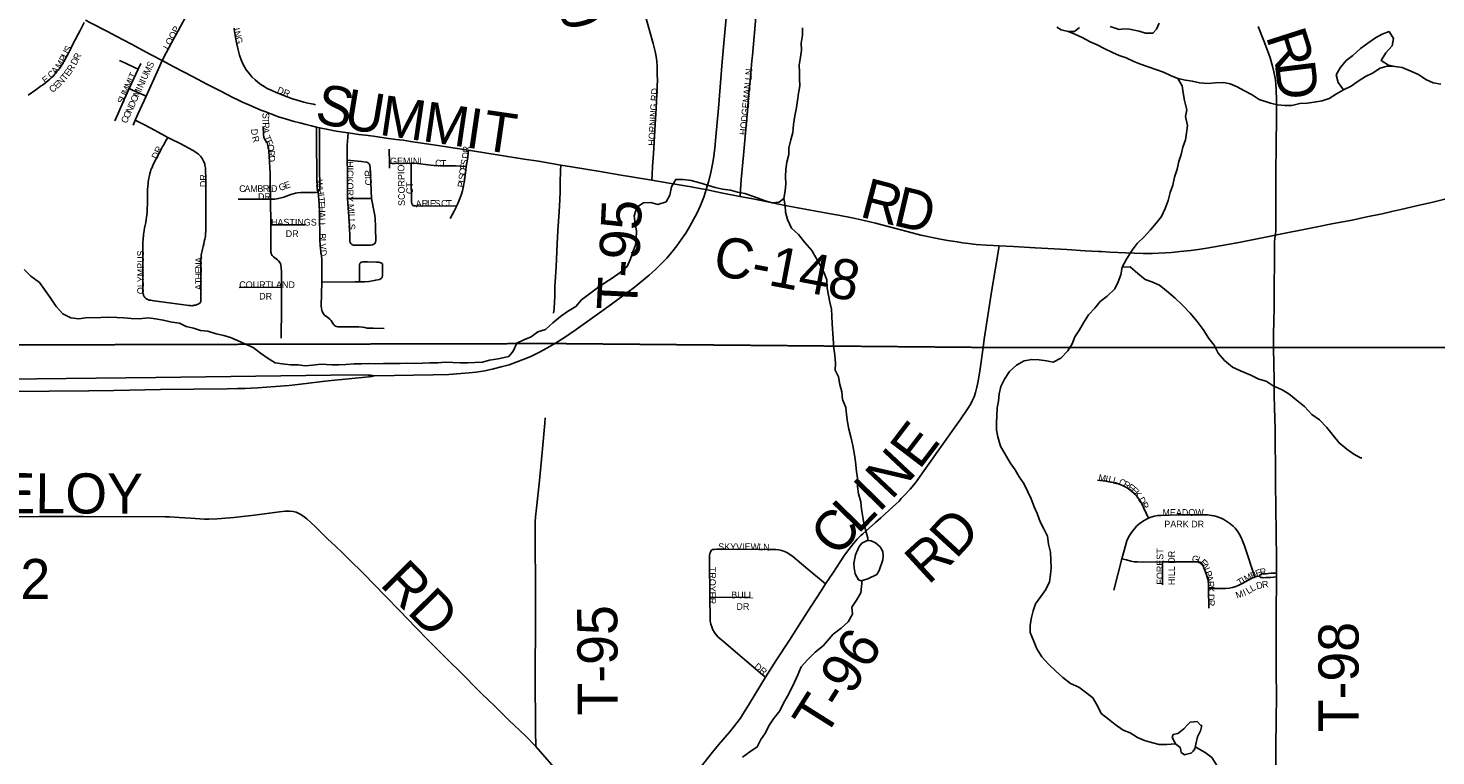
# Model space of a CAD drawing. Header units: feet. Extents: x 2113747 to 2516209, y 960708 to 1356798.
# Tile 73 of 206: x 2288369 to 2298881, y 1141125 to 1146563. Entities that reach past the tile are written whole.
import ezdxf

# ---------------------------------------------------------------- set-up
doc = ezdxf.new("R2010")
doc.units = ezdxf.units.FT
doc.header["$LTSCALE"] = 50
doc.header["$MEASUREMENT"] = 0
doc.linetypes.add('OhDOT_USTN3', pattern=[0.22, 0.165, -0.055])
for name, color, linetype in [('0_Xref', 7, 'Continuous'), ('GM_X_City_Street', 251, 'Continuous'), ('GM_X_City_Street_Text', 251, 'Continuous'), ('GM_X_County_Road', 3, 'Continuous'), ('GM_X_County_Road_Text', 3, 'Continuous'), ('GM_X_Minor_Lake', 5, 'Continuous'), ('GM_X_Minor_River', 5, 'Continuous'), ('GM_X_State_Route', 1, 'Continuous'), ('GM_X_Township', 251, 'OhDOT_USTN3'), ('GM_X_Township_Road', 4, 'Continuous'), ('GM_X_Township_Road_Text', 4, 'Continuous'), ('GM_X_Township_Subdivision', 4, 'Continuous'), ('GM_X_Township_Subdivision_Text', 4, 'Continuous')]:
    doc.layers.add(name, color=color, linetype=linetype)
doc.styles.add('Styledgn030', font='dgn030.shx')

# ---------------------------------------------------------------- blocks, each defined once
blk = doc.blocks.new('POR')
at = {"layer": 'GM_X_City_Street', "flags": 128}
for points in [[(2289906, 1146563), (2289912, 1146523), (2289918, 1146493), (2289928, 1146444), (2289937, 1146402), (2289948, 1146361), (2289960, 1146327), (2289973, 1146296), (2289985, 1146275), (2289998, 1146252), (2290011, 1146234), (2290030, 1146211), (2290042, 1146197), (2290064, 1146176), (2290084, 1146159), (2290107, 1146142), (2290130, 1146127), (2290154, 1146113), (2290183, 1146099), (2290216, 1146085), (2290270, 1146063), (2290336, 1146038), (2290378, 1146024), (2290427, 1146011), (2290457, 1146003), (2290485, 1145997), (2290500, 1145994), (2290514, 1145991)], [(2289370, 1146321), (2289400, 1146379), (2289441, 1146458), (2289488, 1146543), (2289541, 1146641), (2289589, 1146730), (2289666, 1146878), (2289666, 1146879)], [(2293068, 1146174), (2293067, 1146217), (2293066, 1146276), (2293063, 1146315), (2293058, 1146350), (2293050, 1146388), (2293035, 1146449), (2292964, 1146705), (2292939, 1146796), (2292931, 1146825)], [(2293774, 1146319), (2293778, 1146359), (2293798, 1146584), (2293802, 1146653), (2293803, 1146705), (2293802, 1146751), (2293797, 1146823), (2293796, 1146830)], [(2288368, 1146063), (2288425, 1146102), (2288466, 1146131), (2288483, 1146143), (2288498, 1146155), (2288518, 1146171), (2288530, 1146182), (2288542, 1146193), (2288552, 1146202), (2288563, 1146213), (2288573, 1146224), (2288584, 1146238), (2288593, 1146248), (2288599, 1146257), (2288607, 1146267), (2288614, 1146279), (2288625, 1146296), (2288636, 1146314), (2288647, 1146334), (2288656, 1146352), (2288669, 1146377), (2288684, 1146406), (2288703, 1146443), (2288757, 1146546), (2288788, 1146604)], [(2288798, 1146622), (2288835, 1146602), (2288961, 1146537), (2289026, 1146502), (2289140, 1146442), (2289282, 1146366), (2289370, 1146321)], [(2289051, 1146321), (2289095, 1146300), (2289164, 1146268), (2289190, 1146256)], [(2289251, 1146055), (2289310, 1146186), (2289342, 1146259), (2289370, 1146321)], [(2289370, 1146321), (2289457, 1146275), (2289602, 1146199), (2289704, 1146145), (2289807, 1146091), (2289898, 1146044), (2289934, 1146027), (2289969, 1146010), (2290033, 1145982), (2290107, 1145951), (2290143, 1145937), (2290180, 1145923), (2290239, 1145901), (2290299, 1145882), (2290356, 1145866), (2290398, 1145855), (2290444, 1145842), (2290484, 1145832)], [(2293760, 1146169), (2293774, 1146319)], [(2289123, 1146111), (2289190, 1146256)], [(2289190, 1146256), (2289210, 1146299)], [(2289015, 1145871), (2289038, 1145921), (2289087, 1146030), (2289121, 1146106), (2289123, 1146111)], [(2289123, 1146111), (2289148, 1146100), (2289188, 1146083), (2289251, 1146055)], [(2293052, 1145842), (2293059, 1145962), (2293064, 1146074), (2293067, 1146133), (2293068, 1146174)], [(2293684, 1145306), (2293685, 1145318), (2293694, 1145430), (2293711, 1145613), (2293738, 1145917), (2293754, 1146104), (2293760, 1146169)], [(2289169, 1145876), (2289187, 1145919), (2289251, 1146055)], [(2289152, 1145838), (2289169, 1145876)], [(2289412, 1145747), (2289317, 1145798), (2289237, 1145840), (2289169, 1145876)], [(2290179, 1145285), (2290177, 1145409), (2290176, 1145475), (2290172, 1145564), (2290166, 1145645), (2290163, 1145671), (2290159, 1145687), (2290153, 1145706), (2290148, 1145714), (2290138, 1145727), (2290133, 1145736), (2290129, 1145748), (2290126, 1145768), (2290124, 1145827)], [(2290535, 1145338), (2290527, 1145365), (2290526, 1145391), (2290525, 1145420), (2290523, 1145757), (2290523, 1145823)], [(2290535, 1145338), (2290546, 1145363), (2290547, 1145377), (2290545, 1145520), (2290544, 1145758), (2290545, 1145817)], [(2293032, 1145529), (2293039, 1145626), (2293047, 1145756), (2293052, 1145842)], [(2289233, 1144560), (2289231, 1144566), (2289229, 1144572), (2289227, 1144578), (2289226, 1144585), (2289226, 1144595), (2289225, 1144606), (2289224, 1144631), (2289224, 1144730), (2289224, 1144848), (2289224, 1144888), (2289224, 1144918), (2289224, 1144938), (2289225, 1144951), (2289226, 1144966), (2289227, 1144982), (2289227, 1144996), (2289229, 1145008), (2289230, 1145021), (2289232, 1145035), (2289235, 1145052), (2289238, 1145070), (2289242, 1145090), (2289247, 1145111), (2289251, 1145132), (2289253, 1145149), (2289255, 1145168), (2289257, 1145186), (2289258, 1145203), (2289258, 1145221), (2289259, 1145239), (2289259, 1145258), (2289259, 1145277), (2289259, 1145301), (2289259, 1145322), (2289259, 1145337), (2289260, 1145357), (2289262, 1145380), (2289264, 1145400), (2289265, 1145413), (2289267, 1145426), (2289270, 1145442), (2289272, 1145452), (2289274, 1145462), (2289278, 1145477), (2289282, 1145491), (2289286, 1145503), (2289290, 1145514), (2289294, 1145522), (2289301, 1145539), (2289309, 1145556), (2289319, 1145578), (2289327, 1145592), (2289334, 1145605), (2289342, 1145621), (2289351, 1145636), (2289358, 1145649), (2289365, 1145663), (2289373, 1145678), (2289381, 1145692), (2289393, 1145713), (2289412, 1145747)], [(2289646, 1144505), (2289651, 1144508), (2289654, 1144511), (2289656, 1144516), (2289658, 1144521), (2289658, 1144526), (2289659, 1144534), (2289659, 1144544), (2289659, 1144556), (2289659, 1144585), (2289658, 1144629), (2289658, 1144667), (2289658, 1144695), (2289658, 1144722), (2289658, 1144752), (2289658, 1144776), (2289658, 1144797), (2289659, 1144821), (2289659, 1144834), (2289660, 1144847), (2289661, 1144857), (2289662, 1144866), (2289664, 1144879), (2289668, 1144898), (2289671, 1144911), (2289675, 1144930), (2289680, 1144949), (2289684, 1144968), (2289688, 1144985), (2289690, 1144996), (2289692, 1145008), (2289693, 1145021), (2289694, 1145032), (2289695, 1145044), (2289695, 1145066), (2289696, 1145087), (2289696, 1145144), (2289696, 1145309), (2289696, 1145397), (2289695, 1145459), (2289694, 1145483), (2289693, 1145502), (2289692, 1145518), (2289691, 1145528), (2289689, 1145538), (2289688, 1145546), (2289686, 1145553), (2289682, 1145562), (2289679, 1145570), (2289674, 1145579), (2289669, 1145588), (2289665, 1145594), (2289661, 1145599), (2289655, 1145606), (2289648, 1145614), (2289641, 1145620), (2289633, 1145627), (2289624, 1145633), (2289616, 1145639), (2289596, 1145651), (2289504, 1145700), (2289438, 1145734), (2289412, 1145747)], [(2290932, 1145291), (2290923, 1145524), (2290921, 1145536), (2290919, 1145544), (2290915, 1145550), (2290909, 1145556), (2290903, 1145560), (2290896, 1145562), (2290859, 1145566), (2290751, 1145577), (2290751, 1145660), (2290752, 1145691), (2290753, 1145717), (2290756, 1145751), (2290759, 1145780)], [(2291066, 1145551), (2291065, 1145659)], [(2291640, 1145528), (2291651, 1145600), (2291658, 1145650)], [(2290751, 1145577), (2290753, 1145488), (2290753, 1145415), (2290754, 1145334), (2290754, 1145290)], [(2291066, 1145551), (2291229, 1145553)], [(2291066, 1145517), (2291066, 1145551)], [(2291229, 1145553), (2291246, 1145553), (2291281, 1145551), (2291353, 1145541), (2291399, 1145537), (2291447, 1145534), (2291560, 1145533), (2291601, 1145531), (2291640, 1145528)], [(2291237, 1145242), (2291234, 1145252), (2291232, 1145266), (2291230, 1145440), (2291229, 1145553)], [(2291568, 1145233), (2291577, 1145252), (2291585, 1145271), (2291595, 1145297), (2291605, 1145323), (2291612, 1145348), (2291617, 1145373), (2291620, 1145388), (2291626, 1145423), (2291637, 1145503), (2291640, 1145528)], [(2293025, 1145426), (2293028, 1145469), (2293032, 1145529)], [(2289937, 1145284), (2290154, 1145284), (2290179, 1145285)], [(2290179, 1145285), (2290210, 1145286), (2290236, 1145289), (2290259, 1145294), (2290278, 1145300), (2290330, 1145321), (2290348, 1145326), (2290364, 1145329), (2290380, 1145332), (2290406, 1145334), (2290485, 1145335), (2290514, 1145336), (2290535, 1145338)], [(2290180, 1145094), (2290179, 1145285)], [(2290563, 1144665), (2290563, 1144817), (2290562, 1144840), (2290560, 1144860), (2290553, 1144914), (2290550, 1144943), (2290548, 1144979), (2290545, 1145186), (2290541, 1145252), (2290535, 1145338)], [(2290754, 1145290), (2290932, 1145291)], [(2290754, 1145290), (2290754, 1145290), (2290761, 1145187), (2290768, 1145091), (2290770, 1144990), (2290771, 1144974), (2290774, 1144962), (2290778, 1144954), (2290785, 1144947), (2290791, 1144943), (2290798, 1144941), (2290807, 1144940), (2290828, 1144940), (2290926, 1144942), (2290939, 1144944), (2290949, 1144948), (2290955, 1144952), (2290960, 1144958), (2290962, 1144964), (2290965, 1144974), (2290965, 1144987), (2290963, 1145058), (2290963, 1145084), (2290960, 1145138), (2290957, 1145164), (2290952, 1145188), (2290932, 1145291)], [(2291237, 1145242), (2291248, 1145236), (2291261, 1145234), (2291568, 1145233)], [(2291520, 1145140), (2291550, 1145196), (2291567, 1145231), (2291568, 1145233)], [(2290180, 1145094), (2290438, 1145094)], [(2290260, 1144628), (2290260, 1144742), (2290258, 1144772), (2290255, 1144791), (2290252, 1144804), (2290247, 1144812), (2290239, 1144823), (2290230, 1144832), (2290201, 1144854), (2290192, 1144863), (2290186, 1144872), (2290183, 1144881), (2290181, 1144890), (2290180, 1144920), (2290180, 1145094)], [(2290563, 1144665), (2290809, 1144666), (2290843, 1144667), (2290881, 1144667), (2290913, 1144669), (2290940, 1144674), (2290964, 1144680), (2290993, 1144685), (2291001, 1144689), (2291006, 1144692), (2291009, 1144696), (2291013, 1144703), (2291015, 1144711), (2291016, 1144727), (2291015, 1144794), (2291014, 1144802), (2291010, 1144807), (2291002, 1144810), (2290988, 1144813), (2290969, 1144815), (2290903, 1144816), (2290867, 1144816), (2290859, 1144815), (2290854, 1144813), (2290850, 1144810), (2290846, 1144805), (2290844, 1144794), (2290843, 1144775), (2290843, 1144697), (2290843, 1144667)], [(2291027, 1144318), (2290945, 1144320), (2290900, 1144322), (2290884, 1144325), (2290865, 1144329), (2290838, 1144331), (2290681, 1144331), (2290672, 1144333), (2290664, 1144336), (2290657, 1144341), (2290651, 1144347), (2290642, 1144361), (2290632, 1144378), (2290622, 1144388), (2290606, 1144401), (2290583, 1144418), (2290573, 1144430), (2290566, 1144443), (2290562, 1144454), (2290560, 1144467), (2290558, 1144489), (2290560, 1144578), (2290563, 1144665)], [(2289233, 1144560), (2289237, 1144554), (2289240, 1144550), (2289244, 1144546), (2289248, 1144543), (2289253, 1144540), (2289257, 1144537), (2289262, 1144535), (2289268, 1144533), (2289273, 1144531), (2289284, 1144529), (2289295, 1144527), (2289309, 1144524), (2289439, 1144508), (2289551, 1144493), (2289567, 1144491), (2289582, 1144490), (2289591, 1144489), (2289598, 1144490), (2289605, 1144491), (2289612, 1144492), (2289619, 1144493), (2289626, 1144495), (2289632, 1144498), (2289639, 1144501), (2289646, 1144505)], [(2289945, 1144626), (2290260, 1144628)], [(2290258, 1144246), (2290260, 1144473), (2290260, 1144628)]]:
    blk.add_lwpolyline(points, dxfattribs=at)
at = {"layer": 'GM_X_County_Road', "flags": 128}
for points in [[(2290484, 1145832), (2290523, 1145823)], [(2290523, 1145823), (2290545, 1145817)], [(2290545, 1145817), (2290608, 1145805), (2290670, 1145794), (2290738, 1145783), (2290759, 1145780)], [(2290759, 1145780), (2290791, 1145775), (2290838, 1145769), (2290888, 1145763), (2290948, 1145755), (2291042, 1145742), (2291114, 1145732), (2291169, 1145725), (2291224, 1145716), (2291360, 1145696)], [(2291360, 1145696), (2291428, 1145686), (2291526, 1145670), (2291658, 1145650)], [(2291658, 1145650), (2291701, 1145643), (2291855, 1145619), (2292072, 1145585), (2292180, 1145568), (2292276, 1145552), (2292347, 1145540)], [(2292347, 1145540), (2292425, 1145527), (2292534, 1145508), (2292640, 1145491), (2292781, 1145467), (2292889, 1145449), (2293025, 1145426)], [(2293025, 1145426), (2293125, 1145409), (2293259, 1145386), (2293321, 1145376), (2293396, 1145363), (2293433, 1145356)], [(2293433, 1145356), (2293473, 1145348), (2293545, 1145333), (2293684, 1145306)], [(2293684, 1145306), (2293768, 1145290), (2293818, 1145280), (2293879, 1145267), (2293961, 1145250), (2294033, 1145236), (2294116, 1145220), (2294211, 1145203), (2294347, 1145179)], [(2297682, 1145015), (2297970, 1145073), (2298116, 1145102), (2298256, 1145129), (2298365, 1145152), (2298479, 1145176), (2298552, 1145193), (2298620, 1145208), (2298736, 1145234), (2298857, 1145262), (2298987, 1145294), (2299030, 1145304)], [(2294347, 1145179), (2294419, 1145166), (2294521, 1145146), (2294611, 1145126), (2294697, 1145105), (2294837, 1145068), (2294969, 1145033), (2295034, 1145017), (2295085, 1145006), (2295132, 1144996), (2295193, 1144984), (2295236, 1144976), (2295305, 1144965), (2295346, 1144959), (2295392, 1144953), (2295448, 1144947), (2295524, 1144941), (2295577, 1144938), (2295619, 1144935)], [(2296362, 1144894), (2296385, 1144893), (2296446, 1144890), (2296565, 1144884), (2296630, 1144882), (2296694, 1144880), (2296762, 1144880), (2296859, 1144884), (2296907, 1144887), (2296972, 1144893), (2297051, 1144901), (2297107, 1144909), (2297171, 1144919), (2297271, 1144937), (2297410, 1144962), (2297658, 1145011), (2297682, 1145015)], [(2295619, 1144935), (2295728, 1144930), (2295888, 1144921), (2296125, 1144908), (2296261, 1144900), (2296362, 1144894)]]:
    blk.add_lwpolyline(points, dxfattribs=at)
at = {"layer": 'GM_X_Minor_Lake'}
for p, q in [((2294547, 1142626), (2294534, 1142566)), ((2297088, 1141212), (2297102, 1141267))]:
    blk.add_line(p, q, dxfattribs=at)
at = {"layer": 'GM_X_Minor_Lake', "flags": 128}
for points in [[(2296050, 1146571), (2296084, 1146551), (2296134, 1146538), (2296182, 1146538), (2296220, 1146568)], [(2296449, 1146574), (2296516, 1146553), (2296550, 1146557), (2296594, 1146555), (2296666, 1146540), (2296712, 1146526), (2296768, 1146525), (2296795, 1146555), (2296815, 1146599)], [(2294534, 1142566), (2294538, 1142530), (2294545, 1142484), (2294569, 1142440), (2294589, 1142434), (2294639, 1142448), (2294706, 1142481), (2294724, 1142511), (2294752, 1142589), (2294753, 1142620), (2294751, 1142652), (2294731, 1142687), (2294697, 1142717), (2294663, 1142731), (2294634, 1142735), (2294595, 1142714), (2294575, 1142690), (2294565, 1142668), (2294547, 1142626)], [(2297102, 1141267), (2297122, 1141311), (2297133, 1141351), (2297123, 1141355), (2297099, 1141381), (2297045, 1141376), (2297027, 1141358), (2296998, 1141328), (2296974, 1141308), (2296954, 1141293), (2296920, 1141285), (2296912, 1141261), (2296928, 1141229), (2296938, 1141213), (2296969, 1141191), (2296975, 1141181), (2296979, 1141151), (2297003, 1141132), (2297011, 1141134), (2297051, 1141144), (2297053, 1141146), (2297069, 1141160), (2297081, 1141178), (2297088, 1141212)]]:
    blk.add_lwpolyline(points, dxfattribs=at)
at = {"layer": 'GM_X_Minor_River', "flags": 128}
for points in [[(2294151, 1146566), (2294152, 1146510), (2294142, 1146450), (2294143, 1146398), (2294137, 1146346), (2294127, 1146287), (2294130, 1146235), (2294128, 1146183), (2294131, 1146131), (2294121, 1146077), (2294114, 1146023), (2294106, 1145971), (2294094, 1145907), (2294085, 1145842), (2294079, 1145784), (2294064, 1145728), (2294050, 1145668), (2294049, 1145618), (2294033, 1145562), (2294026, 1145508), (2294024, 1145451), (2294026, 1145399), (2294023, 1145347), (2294013, 1145291), (2294022, 1145237), (2294024, 1145187), (2294038, 1145133), (2294069, 1145069), (2294121, 1145022), (2294168, 1144962), (2294222, 1144902), (2294252, 1144850), (2294283, 1144793), (2294311, 1144739), (2294332, 1144681), (2294336, 1144619), (2294345, 1144567), (2294355, 1144515), (2294367, 1144463), (2294370, 1144413), (2294372, 1144353), (2294381, 1144245), (2294386, 1144171), (2294392, 1144119), (2294398, 1144059), (2294395, 1144008), (2294419, 1143957), (2294430, 1143901), (2294446, 1143845), (2294449, 1143787), (2294475, 1143727), (2294479, 1143675), (2294488, 1143619), (2294496, 1143567), (2294511, 1143509), (2294527, 1143443), (2294540, 1143375), (2294548, 1143321), (2294555, 1143251), (2294563, 1143199), (2294563, 1143137), (2294570, 1143083), (2294586, 1143023), (2294591, 1142969), (2294608, 1142865), (2294624, 1142807), (2294638, 1142751), (2294638, 1142734)], [(2296134, 1146538), (2296186, 1146518), (2296240, 1146492), (2296300, 1146461), (2296351, 1146437), (2296403, 1146410), (2296465, 1146380), (2296515, 1146358), (2296569, 1146341), (2296625, 1146313), (2296675, 1146294), (2296732, 1146274), (2296790, 1146254), (2296848, 1146233), (2296900, 1146209), (2296954, 1146186), (2297010, 1146174), (2297062, 1146167), (2297116, 1146155), (2297180, 1146149), (2297234, 1146154), (2297294, 1146156), (2297346, 1146147), (2297396, 1146125), (2297448, 1146097), (2297509, 1146064), (2297561, 1146030), (2297647, 1146003), (2297699, 1145989), (2297753, 1145986), (2297805, 1145986), (2297865, 1145999), (2297919, 1146003), (2297971, 1146009), (2298031, 1146020), (2298084, 1146038), (2298140, 1146073), (2298192, 1146103), (2298248, 1146130), (2298301, 1146166), (2298355, 1146201), (2298407, 1146227), (2298464, 1146264), (2298516, 1146278), (2298574, 1146277), (2298630, 1146269), (2298694, 1146241), (2298752, 1146216), (2298807, 1146180), (2298861, 1146155), (2298917, 1146145)], [(2298192, 1146103), (2298151, 1146157), (2298137, 1146215), (2298165, 1146267), (2298210, 1146320), (2298262, 1146358), (2298317, 1146411), (2298373, 1146451), (2298429, 1146490), (2298480, 1146518), (2298532, 1146537), (2298565, 1146485), (2298555, 1146431), (2298507, 1146378), (2298472, 1146322), (2298528, 1146286), (2298574, 1146277)], [(2296954, 1146186), (2296986, 1146132), (2296993, 1146080), (2297003, 1146022), (2297022, 1145952), (2297012, 1145902), (2297025, 1145836), (2297019, 1145780), (2297010, 1145728), (2296992, 1145673), (2296978, 1145619), (2296961, 1145567), (2296949, 1145509), (2296928, 1145449), (2296916, 1145390), (2296897, 1145334), (2296881, 1145276), (2296860, 1145216), (2296832, 1145155), (2296791, 1145105), (2296751, 1145055), (2296703, 1145004), (2296650, 1144954), (2296614, 1144903), (2296571, 1144837), (2296539, 1144777), (2296528, 1144720), (2296508, 1144666), (2296483, 1144614), (2296427, 1144561), (2296375, 1144521), (2296334, 1144471), (2296286, 1144420), (2296249, 1144360), (2296219, 1144309), (2296184, 1144257), (2296166, 1144203), (2296132, 1144151), (2296081, 1144098), (2296023, 1144068), (2295973, 1144077), (2295919, 1144085), (2295863, 1144088), (2295807, 1144076), (2295750, 1144045), (2295696, 1143997), (2295660, 1143940), (2295633, 1143884), (2295619, 1143830), (2295614, 1143776), (2295604, 1143726), (2295603, 1143668), (2295601, 1143612), (2295601, 1143560), (2295610, 1143508), (2295630, 1143440), (2295703, 1143314), (2295740, 1143262), (2295770, 1143210), (2295804, 1143159), (2295835, 1143099), (2295859, 1143045), (2295882, 1142987), (2295904, 1142935), (2295926, 1142875), (2295953, 1142821), (2295981, 1142766), (2295988, 1142706), (2296002, 1142646), (2296005, 1142587), (2296009, 1142531), (2296003, 1142479), (2295996, 1142425), (2295968, 1142369), (2295931, 1142315), (2295891, 1142262), (2295874, 1142208), (2295860, 1142158), (2295852, 1142102), (2295851, 1142046), (2295877, 1141986), (2295902, 1141924), (2295938, 1141864), (2295987, 1141810), (2296043, 1141759), (2296095, 1141711), (2296152, 1141665), (2296214, 1141638), (2296264, 1141602), (2296318, 1141559), (2296357, 1141493), (2296381, 1141441), (2296435, 1141399), (2296486, 1141360), (2296546, 1141318), (2296598, 1141297), (2296652, 1141263), (2296706, 1141241), (2296757, 1141226), (2296815, 1141210), (2296871, 1141209)], [(2294013, 1145291), (2293977, 1145263), (2293924, 1145258), (2293872, 1145272), (2293821, 1145292), (2293721, 1145327), (2293665, 1145338), (2293613, 1145352), (2293555, 1145360), (2293499, 1145373), (2293443, 1145389), (2293385, 1145408), (2293319, 1145424), (2293261, 1145431), (2293205, 1145433), (2293173, 1145377), (2293160, 1145316), (2293132, 1145266), (2293072, 1145246), (2293018, 1145259), (2292964, 1145257), (2292913, 1145224), (2292893, 1145160), (2292902, 1145104), (2292912, 1145048), (2292908, 1144992), (2292903, 1144942), (2292883, 1144892), (2292866, 1144838), (2292842, 1144783), (2292790, 1144737), (2292731, 1144694), (2292675, 1144660), (2292620, 1144623), (2292560, 1144577), (2292502, 1144532), (2292459, 1144482), (2292397, 1144445), (2292345, 1144409), (2292288, 1144360), (2292232, 1144310), (2292176, 1144293), (2292125, 1144257), (2292071, 1144235), (2292017, 1144210), (2291990, 1144150), (2291958, 1144109)], [(2291958, 1144109), (2291878, 1144091), (2291814, 1144082), (2291761, 1144066), (2291705, 1144065), (2291651, 1144061), (2291595, 1144061), (2291539, 1144064), (2291483, 1144066), (2291429, 1144063), (2291369, 1144063), (2291315, 1144060), (2291257, 1144058), (2291205, 1144060), (2291147, 1144057), (2291087, 1144057), (2291023, 1144058), (2290965, 1144054), (2290913, 1144057), (2290859, 1144055), (2290803, 1144054), (2290741, 1144050), (2290690, 1144048), (2290636, 1144047), (2290558, 1144051), (2290492, 1144044), (2290438, 1144040), (2290386, 1144047), (2290328, 1144047), (2290266, 1144054), (2290214, 1144062), (2290160, 1144094), (2290105, 1144135), (2290049, 1144177), (2289991, 1144202), (2289933, 1144230), (2289881, 1144252), (2289829, 1144267), (2289773, 1144279), (2289710, 1144298), (2289656, 1144304), (2289604, 1144322), (2289550, 1144333), (2289500, 1144359), (2289442, 1144366), (2289378, 1144382), (2289320, 1144391), (2289266, 1144399), (2289198, 1144391), (2289138, 1144392), (2289084, 1144398), (2289030, 1144401), (2288966, 1144403), (2288912, 1144400), (2288798, 1144399), (2288747, 1144391), (2288687, 1144399), (2288628, 1144428), (2288578, 1144482), (2288533, 1144550), (2288453, 1144661), (2288390, 1144709), (2288338, 1144760)], [(2296539, 1144777), (2296597, 1144779), (2296656, 1144729), (2296710, 1144684), (2296760, 1144668), (2296818, 1144643), (2296870, 1144599), (2296933, 1144545), (2296987, 1144496), (2297046, 1144432), (2297098, 1144372), (2297144, 1144311), (2297185, 1144245), (2297225, 1144193), (2297254, 1144135), (2297302, 1144080), (2297362, 1144030), (2297423, 1144001), (2297499, 1143969), (2297559, 1143940), (2297613, 1143926), (2297667, 1143890), (2297733, 1143859), (2297784, 1143831), (2297838, 1143786), (2297900, 1143736), (2297955, 1143676), (2298013, 1143637), (2298067, 1143579), (2298116, 1143517), (2298158, 1143464), (2298216, 1143416), (2298267, 1143380), (2298317, 1143353), (2298327, 1143353)], [(2294598, 1142437), (2294588, 1142344), (2294554, 1142288), (2294520, 1142235), (2294525, 1142183), (2294491, 1142127), (2294440, 1142078), (2294380, 1142034), (2294305, 1141947), (2294245, 1141899), (2294190, 1141846), (2294142, 1141790), (2294117, 1141731), (2294091, 1141675), (2294066, 1141623), (2294038, 1141572), (2294010, 1141520), (2293983, 1141462), (2293935, 1141401), (2293900, 1141349), (2293874, 1141297), (2293841, 1141247), (2293813, 1141192), (2293759, 1141156), (2293702, 1141115)], [(2296871, 1141209), (2296937, 1141215)], [(2297084, 1141192), (2297157, 1141151), (2297207, 1141113), (2297243, 1141059), (2297254, 1141005), (2297262, 1140947), (2297285, 1140888), (2297315, 1140836), (2297351, 1140784), (2297392, 1140724), (2297406, 1140672), (2297445, 1140558), (2297445, 1140562)]]:
    blk.add_lwpolyline(points, dxfattribs=at)
at = {"layer": 'GM_X_State_Route', "flags": 128}
for points in [[(2293489, 1145608), (2293497, 1145666), (2293505, 1145751), (2293523, 1145966), (2293552, 1146311), (2293567, 1146478), (2293598, 1146829)], [(2293433, 1145356), (2293452, 1145422), (2293466, 1145485), (2293479, 1145547), (2293488, 1145605), (2293489, 1145608)], [(2293103, 1144808), (2293137, 1144844), (2293176, 1144889), (2293214, 1144937), (2293248, 1144985), (2293279, 1145031), (2293308, 1145078), (2293338, 1145132), (2293362, 1145179), (2293389, 1145238), (2293414, 1145301)], [(2293414, 1145301), (2293416, 1145307), (2293433, 1145356)], [(2290956, 1143964), (2291392, 1143972), (2291510, 1143976), (2291601, 1143981), (2291663, 1143986), (2291715, 1143993), (2291780, 1144003), (2291844, 1144016), (2291901, 1144031), (2291961, 1144048), (2292014, 1144066), (2292066, 1144086), (2292123, 1144110), (2292182, 1144138), (2292242, 1144171), (2292302, 1144206), (2292307, 1144210), (2292373, 1144252), (2292460, 1144311), (2292671, 1144461), (2292799, 1144554), (2292894, 1144624), (2293006, 1144718), (2293055, 1144761), (2293097, 1144802), (2293103, 1144808)], [(2288207, 1143939), (2289323, 1143952), (2290628, 1143971), (2290890, 1143972), (2290908, 1143971), (2290925, 1143969), (2290956, 1143964)], [(2289931, 1143869), (2289987, 1143870), (2290082, 1143874), (2290216, 1143884), (2290318, 1143893), (2290403, 1143903), (2290608, 1143928), (2290913, 1143957), (2290933, 1143959), (2290956, 1143964)], [(2287340, 1143841), (2288822, 1143852), (2289009, 1143856), (2289357, 1143862), (2289856, 1143867), (2289931, 1143869)]]:
    blk.add_lwpolyline(points, dxfattribs=at)
at = {"layer": 'GM_X_Township', "flags": 128}
for points in [[(2273465, 1168621), (2274222, 1168649), (2275702, 1168645), (2277283, 1168667), (2279753, 1168692), (2283763, 1168714), (2286335, 1168753), (2288511, 1168775), (2290765, 1168794), (2291346, 1168797), (2292060, 1168787), (2297619, 1168803), (2298939, 1168800), (2298978, 1164715), (2298994, 1162899), (2299028, 1155428), (2299048, 1152561), (2299032, 1145317), (2299033, 1144176), (2297667, 1144176), (2295498, 1144177), (2292293, 1144206), (2290241, 1144201), (2286547, 1144191), (2284989, 1144172), (2284147, 1144164), (2283046, 1144164), (2282946, 1144163), (2282616, 1144160), (2282224, 1144168), (2278962, 1144111), (2276673, 1144104), (2276352, 1144118), (2275977, 1144134), (2275848, 1144130), (2274451, 1144100), (2273707, 1144117), (2273652, 1147706), (2273648, 1148193), (2273645, 1148717), (2273636, 1149823), (2273632, 1150488), (2273596, 1155295), (2273585, 1158808), (2273560, 1160546), (2273539, 1163372), (2273486, 1167056), (2273465, 1168621)], [(2273707, 1144117), (2274451, 1144100), (2275848, 1144130), (2275977, 1144134), (2276352, 1144118), (2276673, 1144104), (2278962, 1144111), (2282224, 1144168), (2282616, 1144160), (2282946, 1144163), (2283046, 1144164), (2284147, 1144164), (2284989, 1144172), (2286547, 1144191), (2290241, 1144201), (2292293, 1144206), (2295498, 1144177), (2297667, 1144176), (2299033, 1144176), (2299034, 1144014), (2299048, 1140868), (2299048, 1140750), (2299048, 1140210), (2299046, 1140060), (2299044, 1139886), (2299058, 1135395), (2299058, 1135376), (2299059, 1134619), (2299063, 1131449), (2299075, 1121792), (2299080, 1118654), (2298613, 1118657), (2291694, 1118700), (2291590, 1118700), (2286495, 1118732), (2284462, 1118744), (2279390, 1118776), (2279102, 1118777), (2278181, 1118783), (2278095, 1118774), (2278026, 1118784), (2276682, 1118792), (2275473, 1118800), (2273939, 1118799), (2273877, 1118817), (2273859, 1119170), (2273866, 1121327), (2273809, 1124393), (2273800, 1125028), (2273794, 1125938), (2273794, 1126045), (2273791, 1126395), (2273784, 1127599), (2273782, 1127896), (2273782, 1128013), (2273776, 1128908), (2273762, 1131307), (2273735, 1134958), (2273727, 1137672), (2273708, 1143906), (2273707, 1144117)]]:
    blk.add_lwpolyline(points, dxfattribs=at)
at = {"layer": 'GM_X_Township_Road', "flags": 128}
for points in [[(2297682, 1145015), (2297684, 1145028), (2297685, 1145044), (2297685, 1145090), (2297685, 1145218), (2297686, 1145303), (2297687, 1145536), (2297688, 1145631), (2297689, 1145726), (2297691, 1145858), (2297690, 1146025), (2297689, 1146103), (2297685, 1146149), (2297680, 1146188), (2297671, 1146236), (2297660, 1146280), (2297643, 1146340), (2297624, 1146395), (2297596, 1146469), (2297554, 1146576)], [(2292293, 1144434), (2292296, 1144467), (2292299, 1144518), (2292301, 1144555), (2292302, 1144588), (2292303, 1144630), (2292311, 1144780), (2292320, 1144950), (2292325, 1145048), (2292334, 1145194), (2292338, 1145280), (2292341, 1145341), (2292342, 1145406), (2292345, 1145500), (2292347, 1145540)], [(2297669, 1144176), (2297668, 1144274), (2297671, 1144376), (2297673, 1144471), (2297673, 1144540), (2297674, 1144651), (2297676, 1144799), (2297677, 1144970), (2297678, 1144986), (2297682, 1145015)], [(2295500, 1144177), (2295509, 1144240), (2295566, 1144607), (2295595, 1144785), (2295614, 1144906), (2295619, 1144935)], [(2294889, 1143048), (2294910, 1143070), (2294956, 1143119), (2294994, 1143165), (2295048, 1143240), (2295097, 1143310), (2295162, 1143401), (2295329, 1143637), (2295385, 1143721), (2295407, 1143756), (2295421, 1143783), (2295433, 1143809), (2295443, 1143840), (2295454, 1143881), (2295463, 1143926), (2295478, 1144016), (2295500, 1144177)], [(2297675, 1143729), (2297674, 1143818), (2297673, 1143933), (2297669, 1144172), (2297669, 1144176)], [(2297691, 1142490), (2297691, 1142596), (2297687, 1142984), (2297683, 1143157), (2297683, 1143183), (2297681, 1143567), (2297675, 1143729)], [(2292159, 1141196), (2292157, 1141311), (2292155, 1141734), (2292157, 1142124), (2292157, 1142426), (2292155, 1142695), (2292155, 1142813), (2292156, 1142873), (2292158, 1142911), (2292164, 1142977), (2292187, 1143182), (2292208, 1143391), (2292227, 1143610), (2292230, 1143650)], [(2288169, 1142912), (2288451, 1142913), (2288782, 1142913), (2289392, 1142911), (2289424, 1142910), (2289496, 1142907), (2289580, 1142901), (2289686, 1142894), (2289719, 1142894), (2289781, 1142897), (2289876, 1142904), (2289905, 1142906), (2289928, 1142909), (2289970, 1142913), (2290058, 1142923), (2290246, 1142949), (2290288, 1142953), (2290321, 1142953), (2290349, 1142950), (2290371, 1142945), (2290390, 1142937), (2290405, 1142929), (2290429, 1142912), (2290450, 1142896), (2290476, 1142872), (2290516, 1142833), (2290605, 1142747), (2290665, 1142691), (2290717, 1142641), (2290759, 1142600), (2290880, 1142479), (2290949, 1142409), (2291041, 1142316), (2291141, 1142212), (2291264, 1142084), (2291356, 1141990), (2291491, 1141856), (2291619, 1141729), (2291715, 1141631), (2291760, 1141587), (2291851, 1141498), (2291919, 1141431), (2291961, 1141389), (2292082, 1141274), (2292159, 1141196)], [(2294736, 1142904), (2294827, 1142986), (2294872, 1143029), (2294889, 1143048)], [(2294626, 1142807), (2294696, 1142868), (2294736, 1142904)], [(2294324, 1142410), (2294377, 1142491), (2294466, 1142625), (2294497, 1142668), (2294532, 1142713), (2294560, 1142744), (2294588, 1142772), (2294602, 1142785)], [(2294602, 1142785), (2294626, 1142807)], [(2297686, 1140938), (2297685, 1141179), (2297689, 1141406), (2297691, 1141561), (2297689, 1141760), (2297688, 1141846), (2297689, 1141996), (2297689, 1142180), (2297690, 1142462)], [(2297690, 1142462), (2297691, 1142490)], [(2293874, 1141712), (2293875, 1141714), (2293957, 1141842), (2294054, 1141990), (2294144, 1142131), (2294216, 1142244), (2294291, 1142359), (2294324, 1142410)], [(2293307, 1140934), (2293388, 1141036), (2293479, 1141152), (2293525, 1141208), (2293557, 1141245), (2293606, 1141301), (2293637, 1141339), (2293662, 1141372), (2293687, 1141407), (2293719, 1141456), (2293748, 1141504), (2293797, 1141585), (2293874, 1141712)], [(2292159, 1141196), (2292347, 1140980), (2292364, 1140963), (2292383, 1140947), (2292398, 1140938)]]:
    blk.add_lwpolyline(points, dxfattribs=at)
at = {"layer": 'GM_X_Township_Subdivision', "flags": 128}
for points in [[(2296354, 1143185), (2296416, 1143177), (2296461, 1143170), (2296491, 1143164), (2296515, 1143156), (2296542, 1143145), (2296566, 1143134), (2296588, 1143121), (2296606, 1143108), (2296619, 1143096), (2296637, 1143077), (2296654, 1143057), (2296671, 1143033), (2296687, 1143005), (2296701, 1142975), (2296734, 1142900)], [(2296536, 1142597), (2296565, 1142705), (2296574, 1142732), (2296584, 1142754), (2296592, 1142771), (2296608, 1142795), (2296627, 1142819), (2296646, 1142841), (2296663, 1142857), (2296682, 1142872), (2296703, 1142885), (2296720, 1142894), (2296734, 1142900)], [(2296734, 1142900), (2296753, 1142908), (2296779, 1142915), (2296803, 1142920), (2296830, 1142922), (2296956, 1142926), (2297111, 1142926), (2297176, 1142925), (2297206, 1142922), (2297226, 1142918), (2297249, 1142912), (2297277, 1142901), (2297297, 1142891), (2297319, 1142877), (2297342, 1142862), (2297366, 1142842), (2297382, 1142826), (2297399, 1142805), (2297412, 1142785), (2297425, 1142761), (2297438, 1142731), (2297451, 1142694), (2297530, 1142461)], [(2293460, 1142310), (2293457, 1142584), (2293457, 1142623), (2293459, 1142637), (2293463, 1142647), (2293466, 1142655), (2293472, 1142662)], [(2293472, 1142662), (2293480, 1142666), (2293492, 1142668), (2293511, 1142669), (2293580, 1142669), (2293888, 1142667), (2293953, 1142666), (2293975, 1142664), (2293995, 1142660), (2294012, 1142654), (2294035, 1142644), (2294055, 1142632), (2294078, 1142615), (2294175, 1142532), (2294324, 1142410)], [(2296475, 1142362), (2296536, 1142597)], [(2296536, 1142597), (2296570, 1142589), (2296602, 1142581), (2296628, 1142576), (2296653, 1142574), (2296694, 1142573), (2296839, 1142574)], [(2296839, 1142574), (2297091, 1142576), (2297110, 1142575), (2297118, 1142573), (2297126, 1142569), (2297135, 1142561), (2297141, 1142550), (2297149, 1142530), (2297161, 1142499), (2297171, 1142471), (2297178, 1142446), (2297182, 1142422), (2297184, 1142397), (2297184, 1142375)], [(2296839, 1142402), (2296839, 1142574)], [(2297184, 1142375), (2297221, 1142375), (2297263, 1142375), (2297310, 1142376), (2297339, 1142379), (2297362, 1142383), (2297388, 1142391), (2297410, 1142400), (2297434, 1142412), (2297488, 1142443), (2297511, 1142455), (2297530, 1142461)], [(2297530, 1142461), (2297532, 1142462), (2297545, 1142466), (2297562, 1142469)], [(2297562, 1142469), (2297570, 1142477), (2297574, 1142480), (2297579, 1142482), (2297585, 1142484), (2297592, 1142485), (2297606, 1142486), (2297650, 1142489), (2297691, 1142490)], [(2297562, 1142469), (2297567, 1142464), (2297570, 1142461), (2297574, 1142459), (2297579, 1142458), (2297583, 1142457), (2297590, 1142456), (2297612, 1142457), (2297645, 1142459), (2297690, 1142462)], [(2297184, 1142375), (2297185, 1142228)], [(2293874, 1141712), (2293853, 1141730), (2293615, 1141932), (2293543, 1141994), (2293521, 1142013), (2293506, 1142030), (2293493, 1142048), (2293482, 1142068), (2293473, 1142088), (2293466, 1142109), (2293462, 1142131), (2293461, 1142153), (2293460, 1142310)], [(2293460, 1142310), (2293759, 1142309)]]:
    blk.add_lwpolyline(points, dxfattribs=at)
at = {"layer": 'GM_X_City_Street_Text', "char_height": 50, "attachment_point": 7, "line_spacing_factor": 0.8, "style": 'Styledgn030'}
for s, insert, rotation in [('{\\Fdgn000|c0;\\C256;LOOP}', (2289418, 1146397), 62.0187), ('{\\Fdgn000|c0;\\C256;I}', (2289899, 1146560), 280.0994), ('{\\Fdgn000|c0;\\C256;N}', (2289903, 1146537), 281.3064), ('{\\Fdgn000|c0;\\C256;S}', (2288678, 1146376), 62.7064), ('{\\Fdgn000|c0;\\C256;G}', (2289912, 1146490), 285.073), ('{\\Fdgn000|c0;\\C256;M}', (2288609, 1146255), 56.6623), ('{\\Fdgn000|c0;\\C256;P}', (2288641, 1146305), 61.5295), ('{\\Fdgn000|c0;\\C256;U}', (2288658, 1146337), 62.5587), ('{\\Fdgn000|c0;\\C256;D}', (2288726, 1146281), 62.1709), ('{\\Fdgn000|c0;\\C256;R}', (2288746, 1146319), 62.1318), ('{\\Fdgn000|c0;\\C256;C}', (2288544, 1146183), 45.6769), ('{\\Fdgn000|c0;\\C256;A}', (2288574, 1146215), 49.3241), ('{\\Fdgn000|c0;\\C256;T}', (2288646, 1146167), 48.9995), ('{\\Fdgn000|c0;\\C256;E}', (2288672, 1146198), 53.6579), ('{\\Fdgn000|c0;\\C256;R}', (2288697, 1146231), 58.5984), ('{\\Fdgn000|c0;\\C256;T}', (2289162, 1146181), 65.5789), ('{\\Fdgn000|c0;\\C256;U}', (2289252, 1146172), 64.9989), ('{\\Fdgn000|c0;\\C256;M}', (2289271, 1146211), 64.225), ('{\\Fdgn000|c0;\\C256;S}', (2289294, 1146259), 63.5449), ('{\\Fdgn000|c0;\\C256;HODGEMAN LN}', (2293731, 1145762), 84.4514), ('{\\Fdgn000|c0;\\C256;E}', (2288495, 1146146), 35.3121), ('{\\Fdgn000|c0;\\C256;C}', (2288550, 1146077), 38.4778), ('{\\Fdgn000|c0;\\C256;E}', (2288586, 1146106), 44.1232), ('{\\Fdgn000|c0;\\C256;N}', (2288614, 1146133), 46.9918), ('{\\Fdgn000|c0;\\C256;M}', (2289110, 1146065), 65.553), ('{\\Fdgn000|c0;\\C256;M}', (2289131, 1146113), 65.5668), ('{\\Fdgn000|c0;\\C256;I}', (2289153, 1146161), 65.5271), ('{\\Fdgn000|c0;\\C256;M}', (2289194, 1146044), 65.6629), ('{\\Fdgn000|c0;\\C256;I}', (2289216, 1146092), 65.6611), ('{\\Fdgn000|c0;\\C256;N}', (2289225, 1146112), 65.6248), ('{\\Fdgn000|c0;\\C256;I}', (2289243, 1146152), 65.4294), ('{\\Fdgn000|c0;\\C256;DR}', (2290223, 1146082), 337.6179), ('{\\Fdgn000|c0;\\C256;S}', (2289080, 1145993), 68.7212), ('{\\Fdgn000|c0;\\C256;U}', (2289092, 1146025), 66.4082), ('{\\Fdgn000|c0;\\C256;D}', (2289158, 1145964), 65.6728), ('{\\Fdgn000|c0;\\C256;O}', (2289176, 1146004), 65.6447), ('{\\Fdgn000|c0;\\C256;HORNING RD}', (2293049, 1145683), 86.7105), ('{\\Fdgn000|c0;\\C256;C}', (2289105, 1145847), 65.6405), ('{\\Fdgn000|c0;\\C256;O}', (2289122, 1145884), 65.6728), ('{\\Fdgn000|c0;\\C256;N}', (2289140, 1145924), 65.6447), ('{\\Fdgn000|c0;\\C256;S}', (2290118, 1145930), 270.6284), ('{\\Fdgn000|c0;\\C256;D}', (2290033, 1145810), 271.9237), ('{\\Fdgn000|c0;\\C256;T}', (2290118, 1145894), 270.6011), ('{\\Fdgn000|c0;\\C256;R}', (2290119, 1145859), 270.5996), ('{\\Fdgn000|c0;\\C256;A}', (2290119, 1145820), 270.6237), ('{\\Fdgn000|c0;\\C256;R}', (2290037, 1145748), 287.2061), ('{\\Fdgn000|c0;\\C256;T}', (2290125, 1145748), 293.2676), ('{\\Fdgn000|c0;\\C256;F}', (2290139, 1145716), 292.8363), ('{\\Fdgn000|c0;\\C256;O}', (2290151, 1145690), 279.5737), ('{\\Fdgn000|c0;\\C256;DR}', (2289331, 1145579), 63.4398), ('{\\Fdgn000|c0;\\C256;R}', (2290158, 1145649), 274.6688), ('{\\Fdgn000|c0;\\C256;D}', (2290161, 1145608), 275.9129), ('{\\Fdgn000|c0;\\C256;GEMINI}', (2291071, 1145544), 0), ('{\\Fdgn000|c0;\\C256;C}', (2291405, 1145531), 354.8935), ('{\\Fdgn000|c0;\\C256;D}', (2291656, 1145585), 82.5863), ('{\\Fdgn000|c0;\\C256;R}', (2291662, 1145631), 84.3264), ('{\\Fdgn000|c0;\\C256;HICKORY}', (2290747, 1145569), 270), ('{\\Fdgn000|c0;\\C256;CIR}', (2290937, 1145389), 92.4883), ('{\\Fdgn000|c0;\\C256;SCORPIO}', (2291184, 1145235), 90.9902), ('{\\Fdgn000|c0;\\C256;T}', (2291450, 1145527), 359.1027), ('{\\Fdgn000|c0;\\C256;C}', (2291636, 1145462), 81.9832), ('{\\Fdgn000|c0;\\C256;E}', (2291642, 1145500), 81.4989), ('{\\Fdgn000|c0;\\C256;S}', (2291647, 1145535), 80.03), ('{\\Fdgn000|c0;\\C256;DR}', (2289701, 1145375), 90), ('{\\Fdgn000|c0;\\C256;C}', (2289945, 1145338), 0.4129), ('{\\Fdgn000|c0;\\C256;A}', (2289984, 1145338), 0.3935), ('{\\Fdgn000|c0;\\C256;M}', (2290028, 1145338), 0.41), ('{\\Fdgn000|c0;\\C256;B}', (2290081, 1145339), 0.3886), ('{\\Fdgn000|c0;\\C256;R}', (2290121, 1145339), 0.4097), ('{\\Fdgn000|c0;\\C256;I}', (2290160, 1145339), 0.3933), ('{\\Fdgn000|c0;\\C256;D}', (2290182, 1145339), 0.4095), ('{\\Fdgn000|c0;\\C256;G}', (2290251, 1145344), 20.8372), ('{\\Fdgn000|c0;\\C256;E}', (2290292, 1145360), 20.5433), ('{\\Fdgn000|c0;\\C256;W}', (2290518, 1145432), 270.7733), ('{\\Fdgn000|c0;\\C256;CT}', (2291243, 1145323), 90), ('{\\Fdgn000|c0;\\C256;P}', (2291624, 1145370), 81.9974), ('{\\Fdgn000|c0;\\C256;I}', (2291629, 1145405), 81.975), ('{\\Fdgn000|c0;\\C256;S}', (2291632, 1145427), 81.9883), ('{\\Fdgn000|c0;\\C256;DR}', (2290085, 1145279), 0), ('{\\Fdgn000|c0;\\C256;H}', (2290520, 1145362), 281.249), ('{\\Fdgn000|c0;\\C256;I}', (2290529, 1145321), 276.3933), ('{\\Fdgn000|c0;\\C256;T}', (2290531, 1145300), 275.4714), ('{\\Fdgn000|c0;\\C256;A}', (2291265, 1145224), 4.8362), ('{\\Fdgn000|c0;\\C256;R}', (2291307, 1145228), 0), ('{\\Fdgn000|c0;\\C256;I}', (2291346, 1145228), 0), ('{\\Fdgn000|c0;\\C256;E}', (2291368, 1145228), 0), ('{\\Fdgn000|c0;\\C256;S}', (2291403, 1145228), 0), ('{\\Fdgn000|c0;\\C256;C}', (2291452, 1145228), 0), ('{\\Fdgn000|c0;\\C256;T}', (2291491, 1145228), 0), ('{\\Fdgn000|c0;\\C256;E}', (2290534, 1145266), 273.2526), ('{\\Fdgn000|c0;\\C256;H}', (2290536, 1145232), 271.3114), ('{\\Fdgn000|c0;\\C256;A}', (2290537, 1145188), 271.224), ('{\\Fdgn000|c0;\\C256;MILLS}', (2290752, 1145248), 272.7246), ('{\\Fdgn000|c0;\\C256;HASTINGS}', (2290182, 1145087), 0), ('{\\Fdgn000|c0;\\C256;L}', (2290538, 1145144), 271.202), ('{\\Fdgn000|c0;\\C256;L}', (2290539, 1145109), 271.2378), ('{\\Fdgn000|c0;\\C256;DR}', (2290292, 1145002), 0), ('{\\Fdgn000|c0;\\C256;B}', (2290540, 1145028), 272.2596), ('{\\Fdgn000|c0;\\C256;L}', (2290542, 1144988), 272.2404), ('{\\Fdgn000|c0;\\C256;V}', (2290543, 1144952), 273.2761), ('{\\Fdgn000|c0;\\C256;OLYMPUS}', (2289234, 1144575), 90), ('{\\Fdgn000|c0;\\C256;A}', (2289667, 1144806), 86.8505), ('{\\Fdgn000|c0;\\C256;D}', (2290546, 1144904), 276.2563), ('{\\Fdgn000|c0;\\C256;N}', (2289666, 1144764), 89.8032), ('{\\Fdgn000|c0;\\C256;E}', (2289666, 1144729), 89.8075), ('{\\Fdgn000|c0;\\C256;H}', (2289666, 1144685), 89.8032), ('{\\Fdgn000|c0;\\C256;T}', (2289666, 1144649), 89.8075), ('{\\Fdgn000|c0;\\C256;A}', (2289666, 1144605), 89.8032), ('{\\Fdgn000|c0;\\C256;COURTLAND}', (2289945, 1144620), 0), ('{\\Fdgn000|c0;\\C256;DR}', (2290094, 1144535), 0)]:
    blk.add_mtext(s, dxfattribs=dict(at, insert=insert, rotation=rotation))
at = {"layer": 'GM_X_County_Road_Text', "char_height": 300, "attachment_point": 7, "line_spacing_factor": 0.8, "style": 'Styledgn030'}
for s, insert, rotation in [('{\\Fdgn000|c0;\\C256;S}', (2290500, 1145856), 348.1999), ('{\\Fdgn000|c0;\\C256;U}', (2290716, 1145811), 350.5958), ('{\\Fdgn000|c0;\\C256;M}', (2290984, 1145767), 351.6787), ('{\\Fdgn000|c0;\\C256;M}', (2291306, 1145720), 351.697), ('{\\Fdgn000|c0;\\C256;I}', (2291628, 1145673), 351.6966), ('{\\Fdgn000|c0;\\C256;T}', (2291750, 1145655), 351.6955), ('{\\Fdgn000|c0;\\C256;R}', (2294570, 1145156), 345.4223), ('{\\Fdgn000|c0;\\C256;D}', (2294818, 1145092), 346.8061), ('{\\Fdgn000|c0;\\C256;C-148}', (2293471, 1144719), 349.2266)]:
    blk.add_mtext(s, dxfattribs=dict(at, insert=insert, rotation=rotation))
at = {"layer": 'GM_X_Township_Road_Text', "char_height": 300, "attachment_point": 7, "line_spacing_factor": 0.8, "style": 'Styledgn030'}
for s, insert, rotation in [('{\\Fdgn000|c0;\\C256;T-150}', (2292090, 1147534), 285.9853), ('{\\Fdgn000|c0;\\C256;R}', (2297609, 1146503), 287.7648), ('{\\Fdgn000|c0;\\C256;D}', (2297677, 1146301), 276.9822), ('{\\Fdgn000|c0;\\C256;T-95}', (2292918, 1144449), 87.2098), ('{\\Fdgn000|c0;\\C256;E}', (2295024, 1143257), 52.6895), ('{\\Fdgn000|c0;\\C256;N}', (2294815, 1143031), 46.7945), ('{\\Fdgn000|c0;\\C256;MELOY}', (2287821, 1142935), 359.8076), ('{\\Fdgn000|c0;\\C256;I}', (2294722, 1142937), 45.5188), ('{\\Fdgn000|c0;\\C256;C}', (2294424, 1142597), 51.2744), ('{\\Fdgn000|c0;\\C256;L}', (2294566, 1142776), 45.7788), ('{\\Fdgn000|c0;\\C256;D}', (2295297, 1142589), 47.4606), ('{\\Fdgn000|c0;\\C256;R}', (2295090, 1142397), 42.5982), ('{\\Fdgn000|c0;\\C256;T-92}', (2287709, 1142292), 0), ('{\\Fdgn000|c0;\\C256;RD}', (2290987, 1142402), 314.6596), ('{\\Fdgn000|c0;\\C256;T-95}', (2292777, 1141427), 90.3503), ('{\\Fdgn000|c0;\\C256;T-98}', (2298308, 1141301), 90), ('{\\Fdgn000|c0;\\C256;T-96}', (2294319, 1141248), 57.7399)]:
    blk.add_mtext(s, dxfattribs=dict(at, insert=insert, rotation=rotation))
at = {"layer": 'GM_X_Township_Subdivision_Text', "char_height": 50, "attachment_point": 7, "line_spacing_factor": 0.8, "style": 'Styledgn030'}
for s, insert, rotation in [('{\\Fdgn000|c0;\\C256;M}', (2296358, 1143182), 349.9477), ('{\\Fdgn000|c0;\\C256;I}', (2296410, 1143172), 349.9414), ('{\\Fdgn000|c0;\\C256;L}', (2296432, 1143169), 349.1723), ('{\\Fdgn000|c0;\\C256;L}', (2296465, 1143162), 346.0101), ('{\\Fdgn000|c0;\\C256;C}', (2296508, 1143152), 338.3384), ('{\\Fdgn000|c0;\\C256;R}', (2296541, 1143139), 331.1318), ('{\\Fdgn000|c0;\\C256;E}', (2296573, 1143122), 323.611), ('{\\Fdgn000|c0;\\C256;E}', (2296599, 1143103), 317.9762), ('{\\Fdgn000|c0;\\C256;K}', (2296622, 1143082), 310.5752), ('{\\Fdgn000|c0;\\C256;D}', (2296655, 1143041), 300.5065), ('{\\Fdgn000|c0;\\C256;R}', (2296676, 1143006), 295.5114), ('{\\Fdgn000|c0;\\C256;MEADOW}', (2296839, 1142918), 0), ('{\\Fdgn000|c0;\\C256;PARK DR}', (2296853, 1142832), 0), ('{\\Fdgn000|c0;\\C256;SKYVIEW}', (2293522, 1142662), 0), ('{\\Fdgn000|c0;\\C256;L}', (2293821, 1142662), 356.364), ('{\\Fdgn000|c0;\\C256;N}', (2293857, 1142660), 357.3629), ('{\\Fdgn000|c0;\\C256;FOREST}', (2296846, 1142405), 90), ('{\\Fdgn000|c0;\\C256;HILL DR}', (2296932, 1142401), 90), ('{\\Fdgn000|c0;\\C256;TROYER}', (2293453, 1142537), 270), ('{\\Fdgn000|c0;\\C256;G}', (2297059, 1142570), 358.7323), ('{\\Fdgn000|c0;\\C256;L}', (2297092, 1142571), 338.366), ('{\\Fdgn000|c0;\\C256;E}', (2297115, 1142565), 314.8841), ('{\\Fdgn000|c0;\\C256;N}', (2297133, 1142550), 291.5741), ('{\\Fdgn000|c0;\\C256;P}', (2297153, 1142498), 288.212), ('{\\Fdgn000|c0;\\C256;A}', (2297163, 1142466), 284.8315), ('{\\Fdgn000|c0;\\C256;T}', (2297415, 1142394), 29.877), ('{\\Fdgn000|c0;\\C256;I}', (2297446, 1142412), 29.8618), ('{\\Fdgn000|c0;\\C256;M}', (2297464, 1142422), 27.6076), ('{\\Fdgn000|c0;\\C256;B}', (2297508, 1142446), 22.8478), ('{\\Fdgn000|c0;\\C256;E}', (2297544, 1142461), 20.8727), ('{\\Fdgn000|c0;\\C256;R}', (2297571, 1142472), 9.8336), ('{\\Fdgn000|c0;\\C256;R}', (2297587, 1142378), 9.9334), ('{\\Fdgn000|c0;\\C256;BULL}', (2293619, 1142302), 0), ('{\\Fdgn000|c0;\\C256;R}', (2297174, 1142430), 273.2566), ('{\\Fdgn000|c0;\\C256;K}', (2297176, 1142391), 271.2677), ('{\\Fdgn000|c0;\\C256;D}', (2297177, 1142334), 271.1147), ('{\\Fdgn000|c0;\\C256;M}', (2297396, 1142299), 18.5732), ('{\\Fdgn000|c0;\\C256;I}', (2297453, 1142319), 24.392), ('{\\Fdgn000|c0;\\C256;L}', (2297481, 1142332), 32.1489), ('{\\Fdgn000|c0;\\C256;L}', (2297510, 1142350), 29.6093), ('{\\Fdgn000|c0;\\C256;D}', (2297545, 1142369), 12.5573), ('{\\Fdgn000|c0;\\C256;DR}', (2293658, 1142216), 0), ('{\\Fdgn000|c0;\\C256;R}', (2297178, 1142290), 271.122), ('{\\Fdgn000|c0;\\C256;DR}', (2293786, 1141784), 321.3455)]:
    blk.add_mtext(s, dxfattribs=dict(at, insert=insert, rotation=rotation))

msp = doc.modelspace()

# ---------------------------------------------------------------- block references
at = {"layer": '0_Xref'}
msp.add_blockref('POR', (0, 0), dxfattribs=at)

doc.saveas('drawing.dxf')
